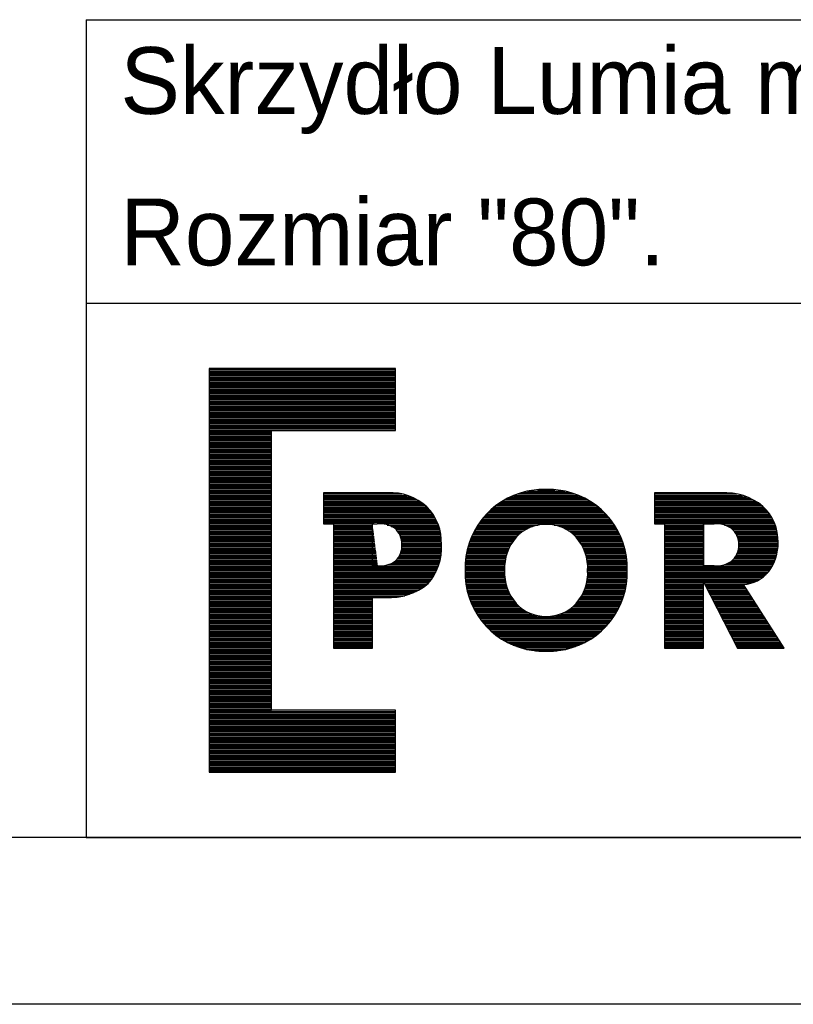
# Model space of a CAD drawing. Header units: millimetres. Extents: x -4900 to 5840, y 5 to 4205.
# Tile 3 of 14: x -33 to -10, y 5 to 34. Entities that reach past the tile are written whole.
import ezdxf

# ---------------------------------------------------------------- set-up
doc = ezdxf.new("R2010")
doc.units = ezdxf.units.MM
doc.layers.add('1', color=250, linetype='Continuous')
doc.layers.add('256', color=250, linetype='Continuous')
doc.styles.add('Montserrat', font='Montserrat')

msp = doc.modelspace()

# ---------------------------------------------------------------- linework, layer by layer
at = {"layer": '1', "linetype": 'Continuous', "lineweight": -3}
for p, q in [((-31, 34.497), (95, 34.497)), ((-31, 34.497), (-31, 30.249)), ((-31, 30.249), (-31, 26)), ((-31, 26), (-31, 10)), ((-31, 26), (5, 26)), ((-31, 26), (95, 26)), ((-27.312, 24.05), (-27.312, 11.95)), ((-21.728, 24.05), (-27.312, 24.05)), ((-27.312, 24.05), (-27.312, 11.95)), ((-21.728, 24.05), (-27.312, 24.05)), ((-27.312, 24.014), (-21.728, 24.014)), ((-27.312, 23.972), (-21.728, 23.972)), ((-27.312, 23.929), (-21.728, 23.929)), ((-21.728, 22.189), (-21.728, 24.05)), ((-21.728, 22.189), (-21.728, 24.05)), ((-27.312, 23.887), (-21.728, 23.887)), ((-27.312, 23.845), (-21.728, 23.845)), ((-27.312, 23.802), (-21.728, 23.802)), ((-27.312, 23.76), (-21.728, 23.76)), ((-27.312, 23.718), (-21.728, 23.718)), ((-27.312, 23.675), (-21.728, 23.675)), ((-27.312, 23.633), (-21.728, 23.633)), ((-27.312, 23.591), (-21.728, 23.591)), ((-27.312, 23.548), (-21.728, 23.548)), ((-27.312, 23.506), (-21.728, 23.506)), ((-27.312, 23.464), (-21.728, 23.464)), ((-27.312, 23.421), (-21.728, 23.421)), ((-27.312, 23.379), (-21.728, 23.379)), ((-27.312, 23.337), (-21.728, 23.337)), ((-27.312, 23.294), (-21.728, 23.294)), ((-27.312, 23.252), (-21.728, 23.252)), ((-27.312, 23.21), (-21.728, 23.21)), ((-27.312, 23.167), (-21.728, 23.167)), ((-27.312, 23.125), (-21.728, 23.125)), ((-27.312, 23.083), (-21.728, 23.083)), ((-27.312, 23.04), (-21.728, 23.04)), ((-27.312, 22.998), (-21.728, 22.998)), ((-27.312, 22.956), (-21.728, 22.956)), ((-27.312, 22.913), (-21.728, 22.913)), ((-27.312, 22.871), (-21.728, 22.871)), ((-27.312, 22.829), (-21.728, 22.829)), ((-27.312, 22.786), (-21.728, 22.786)), ((-27.312, 22.744), (-21.728, 22.744)), ((-27.312, 22.702), (-21.728, 22.702)), ((-27.312, 22.66), (-21.728, 22.66)), ((-27.312, 22.617), (-21.728, 22.617)), ((-27.312, 22.575), (-21.728, 22.575)), ((-27.312, 22.533), (-21.728, 22.533)), ((-27.312, 22.49), (-21.728, 22.49)), ((-27.312, 22.448), (-21.728, 22.448)), ((-27.312, 22.406), (-21.728, 22.406)), ((-27.312, 22.363), (-21.728, 22.363)), ((-27.312, 22.321), (-21.728, 22.321)), ((-27.312, 22.279), (-21.728, 22.279)), ((-27.312, 22.236), (-21.728, 22.236)), ((-27.312, 22.194), (-21.728, 22.194)), ((-27.312, 22.152), (-25.451, 22.152)), ((-25.451, 22.189), (-21.728, 22.189)), ((-25.451, 13.812), (-25.451, 22.189)), ((-25.451, 13.812), (-25.451, 22.189)), ((-25.451, 22.189), (-21.728, 22.189)), ((-27.312, 22.109), (-25.451, 22.109)), ((-27.312, 22.067), (-25.451, 22.067)), ((-27.312, 22.025), (-25.451, 22.025)), ((-27.312, 21.982), (-25.451, 21.982)), ((-27.312, 21.94), (-25.451, 21.94)), ((-27.312, 21.898), (-25.451, 21.898)), ((-27.312, 21.855), (-25.451, 21.855)), ((-27.312, 21.813), (-25.451, 21.813)), ((-27.312, 21.771), (-25.451, 21.771)), ((-27.312, 21.728), (-25.451, 21.728)), ((-27.312, 21.686), (-25.451, 21.686)), ((-27.312, 21.644), (-25.451, 21.644)), ((-27.312, 21.601), (-25.451, 21.601)), ((-27.312, 21.559), (-25.451, 21.559)), ((-27.312, 21.517), (-25.451, 21.517)), ((-27.312, 21.474), (-25.451, 21.474)), ((-27.312, 21.432), (-25.451, 21.432)), ((-27.312, 21.39), (-25.451, 21.39)), ((-27.312, 21.347), (-25.451, 21.347)), ((-27.312, 21.305), (-25.451, 21.305)), ((-27.312, 21.263), (-25.451, 21.263)), ((-27.312, 21.22), (-25.451, 21.22)), ((-27.312, 21.178), (-25.451, 21.178)), ((-27.312, 21.136), (-25.451, 21.136)), ((-27.312, 21.093), (-25.451, 21.093)), ((-27.312, 21.051), (-25.451, 21.051)), ((-27.312, 21.009), (-25.451, 21.009)), ((-27.312, 20.966), (-25.451, 20.966)), ((-27.312, 20.924), (-25.451, 20.924)), ((-27.312, 20.882), (-25.451, 20.882)), ((-27.312, 20.839), (-25.451, 20.839)), ((-27.312, 20.797), (-25.451, 20.797)), ((-27.312, 20.755), (-25.451, 20.755)), ((-27.312, 20.712), (-25.451, 20.712)), ((-27.312, 20.67), (-25.451, 20.67)), ((-27.312, 20.628), (-25.451, 20.628)), ((-27.312, 20.585), (-25.451, 20.585)), ((-27.312, 20.543), (-25.451, 20.543)), ((-27.312, 20.501), (-25.451, 20.501)), ((-27.312, 20.458), (-25.451, 20.458)), ((-27.312, 20.416), (-25.451, 20.416)), ((-27.312, 20.374), (-25.451, 20.374)), ((-17.77, 20.374), (-16.655, 20.374)), ((-17.469, 20.416), (-16.956, 20.416)), ((-27.312, 20.331), (-25.451, 20.331)), ((-27.312, 20.289), (-25.451, 20.289)), ((-27.312, 20.247), (-25.451, 20.247)), ((-27.312, 20.204), (-25.451, 20.204)), ((-27.312, 20.162), (-25.451, 20.162)), ((-27.312, 20.12), (-25.451, 20.12)), ((-27.312, 20.077), (-25.451, 20.077)), ((-21.963, 20.326), (-23.888, 20.326)), ((-23.888, 20.326), (-23.888, 19.396)), ((-21.963, 20.326), (-23.888, 20.326)), ((-23.888, 20.326), (-23.888, 19.396)), ((-23.888, 20.289), (-21.53, 20.289)), ((-23.888, 20.247), (-21.376, 20.247)), ((-23.888, 20.204), (-21.262, 20.204)), ((-23.888, 20.162), (-21.168, 20.162)), ((-23.888, 20.12), (-21.088, 20.12)), ((-23.888, 20.077), (-21.017, 20.077)), ((-18.52, 20.077), (-15.905, 20.077)), ((-18.448, 20.12), (-15.978, 20.12)), ((-18.369, 20.162), (-16.056, 20.162)), ((-18.283, 20.204), (-16.143, 20.204)), ((-18.186, 20.247), (-16.24, 20.247)), ((-18.075, 20.289), (-16.351, 20.289)), ((-17.942, 20.331), (-16.483, 20.331)), ((-13.967, 20.326), (-13.967, 19.396)), ((-11.963, 20.326), (-13.967, 20.326)), ((-11.963, 20.326), (-13.967, 20.326)), ((-13.967, 20.326), (-13.967, 19.396)), ((-13.967, 20.289), (-11.484, 20.289)), ((-13.967, 20.247), (-11.322, 20.247)), ((-13.967, 20.204), (-11.202, 20.204)), ((-13.967, 20.162), (-11.102, 20.162)), ((-13.967, 20.12), (-11.017, 20.12)), ((-13.967, 20.077), (-10.941, 20.077)), ((-27.312, 20.035), (-25.451, 20.035)), ((-27.312, 19.993), (-25.451, 19.993)), ((-27.312, 19.95), (-25.451, 19.95)), ((-27.312, 19.908), (-25.451, 19.908)), ((-27.312, 19.866), (-25.451, 19.866)), ((-27.312, 19.823), (-25.451, 19.823)), ((-27.312, 19.781), (-25.451, 19.781)), ((-23.888, 20.035), (-20.953, 20.035)), ((-23.888, 19.993), (-20.895, 19.993)), ((-23.888, 19.95), (-20.842, 19.95)), ((-23.888, 19.908), (-20.793, 19.908)), ((-23.888, 19.866), (-20.752, 19.866)), ((-23.888, 19.823), (-20.715, 19.823)), ((-23.888, 19.781), (-20.68, 19.781)), ((-18.908, 19.781), (-15.518, 19.781)), ((-18.861, 19.823), (-15.564, 19.823)), ((-18.813, 19.866), (-15.613, 19.866)), ((-18.761, 19.908), (-15.664, 19.908)), ((-18.707, 19.95), (-15.719, 19.95)), ((-18.649, 19.993), (-15.777, 19.993)), ((-18.587, 20.035), (-15.839, 20.035)), ((-13.967, 20.035), (-10.872, 20.035)), ((-13.967, 19.993), (-10.81, 19.993)), ((-13.967, 19.95), (-10.753, 19.95)), ((-13.967, 19.908), (-10.702, 19.908)), ((-13.967, 19.866), (-10.659, 19.866)), ((-13.967, 19.823), (-10.619, 19.823)), ((-13.967, 19.781), (-10.582, 19.781)), ((-27.312, 19.739), (-25.451, 19.739)), ((-27.312, 19.696), (-25.451, 19.696)), ((-27.312, 19.654), (-25.451, 19.654)), ((-27.312, 19.612), (-25.451, 19.612)), ((-27.312, 19.569), (-25.451, 19.569)), ((-27.312, 19.527), (-25.451, 19.527)), ((-27.312, 19.485), (-25.451, 19.485)), ((-23.888, 19.739), (-20.647, 19.739)), ((-23.888, 19.696), (-20.617, 19.696)), ((-23.888, 19.654), (-20.589, 19.654)), ((-23.888, 19.612), (-20.563, 19.612)), ((-23.888, 19.569), (-20.539, 19.569)), ((-23.888, 19.527), (-20.516, 19.527)), ((-23.888, 19.485), (-20.496, 19.485)), ((-19.172, 19.485), (-15.253, 19.485)), ((-19.14, 19.527), (-15.286, 19.527)), ((-19.106, 19.569), (-15.32, 19.569)), ((-19.07, 19.612), (-15.356, 19.612)), ((-19.032, 19.654), (-15.393, 19.654)), ((-18.993, 19.696), (-15.433, 19.696)), ((-18.951, 19.739), (-15.474, 19.739)), ((-13.967, 19.739), (-10.548, 19.739)), ((-13.967, 19.696), (-10.517, 19.696)), ((-13.967, 19.654), (-10.488, 19.654)), ((-13.967, 19.612), (-10.462, 19.612)), ((-13.967, 19.569), (-10.437, 19.569)), ((-13.967, 19.527), (-10.415, 19.527)), ((-13.967, 19.485), (-10.394, 19.485)), ((-27.312, 19.442), (-25.451, 19.442)), ((-27.312, 19.4), (-25.451, 19.4)), ((-27.312, 19.358), (-25.451, 19.358)), ((-27.312, 19.315), (-25.451, 19.315)), ((-27.312, 19.273), (-25.451, 19.273)), ((-27.312, 19.231), (-25.451, 19.231)), ((-27.312, 19.188), (-25.451, 19.188)), ((-23.888, 19.442), (-20.476, 19.442)), ((-23.888, 19.4), (-22.369, 19.4)), ((-23.888, 19.396), (-23.589, 19.396)), ((-23.888, 19.396), (-23.589, 19.396)), ((-23.589, 19.396), (-23.589, 15.672)), ((-23.589, 19.396), (-23.589, 15.672)), ((-23.589, 19.358), (-22.415, 19.358)), ((-23.589, 19.315), (-22.409, 19.315)), ((-23.589, 19.273), (-22.404, 19.273)), ((-23.589, 19.231), (-22.399, 19.231)), ((-23.589, 19.188), (-22.393, 19.188)), ((-22.419, 18.133), (-22.419, 19.395)), ((-22.419, 18.133), (-22.419, 19.395)), ((-22.419, 19.395), (-22.274, 19.395)), ((-22.419, 19.395), (-22.274, 19.395)), ((-22.216, 19.4), (-20.459, 19.4)), ((-21.978, 19.358), (-20.443, 19.358)), ((-21.859, 19.315), (-20.428, 19.315)), ((-21.769, 19.273), (-20.415, 19.273)), ((-21.715, 19.231), (-20.403, 19.231)), ((-21.677, 19.188), (-20.392, 19.188)), ((-19.362, 19.188), (-17.882, 19.188)), ((-19.339, 19.231), (-17.811, 19.231)), ((-19.314, 19.273), (-17.727, 19.273)), ((-19.288, 19.315), (-17.62, 19.315)), ((-19.261, 19.358), (-17.457, 19.358)), ((-19.233, 19.4), (-15.192, 19.4)), ((-19.203, 19.442), (-15.222, 19.442)), ((-16.968, 19.358), (-15.164, 19.358)), ((-16.804, 19.315), (-15.137, 19.315)), ((-16.697, 19.273), (-15.111, 19.273)), ((-16.613, 19.231), (-15.087, 19.231)), ((-16.543, 19.188), (-15.063, 19.188)), ((-13.967, 19.442), (-10.375, 19.442)), ((-13.967, 19.4), (-10.357, 19.4)), ((-13.967, 19.396), (-13.668, 19.396)), ((-13.967, 19.396), (-13.668, 19.396)), ((-13.668, 19.396), (-13.668, 15.672)), ((-13.668, 19.396), (-13.668, 15.672)), ((-13.668, 19.358), (-12.499, 19.358)), ((-13.668, 19.315), (-12.499, 19.315)), ((-13.668, 19.273), (-12.499, 19.273)), ((-13.668, 19.231), (-12.499, 19.231)), ((-13.668, 19.188), (-12.499, 19.188)), ((-12.499, 19.396), (-12.181, 19.396)), ((-12.181, 19.396), (-12.499, 19.396)), ((-12.499, 18.133), (-12.499, 19.396)), ((-12.499, 19.396), (-12.499, 18.133)), ((-11.871, 19.358), (-10.341, 19.358)), ((-11.76, 19.315), (-10.327, 19.315)), ((-11.679, 19.273), (-10.314, 19.273)), ((-11.628, 19.231), (-10.303, 19.231)), ((-11.589, 19.188), (-10.293, 19.188)), ((-27.312, 19.146), (-25.451, 19.146)), ((-27.312, 19.104), (-25.451, 19.104)), ((-27.312, 19.061), (-25.451, 19.061)), ((-27.312, 19.019), (-25.451, 19.019)), ((-27.312, 18.977), (-25.451, 18.977)), ((-27.312, 18.934), (-25.451, 18.934)), ((-27.312, 18.892), (-25.451, 18.892)), ((-23.589, 19.146), (-22.388, 19.146)), ((-23.589, 19.104), (-22.383, 19.104)), ((-23.589, 19.061), (-22.377, 19.061)), ((-23.589, 19.019), (-22.372, 19.019)), ((-23.589, 18.977), (-22.367, 18.977)), ((-23.589, 18.934), (-22.361, 18.934)), ((-23.589, 18.892), (-22.356, 18.892)), ((-21.646, 19.146), (-20.383, 19.146)), ((-21.619, 19.104), (-20.375, 19.104)), ((-21.597, 19.061), (-20.368, 19.061)), ((-21.579, 19.019), (-20.363, 19.019)), ((-21.565, 18.977), (-20.359, 18.977)), ((-21.554, 18.934), (-20.355, 18.934)), ((-21.546, 18.892), (-20.353, 18.892)), ((-19.497, 18.892), (-18.191, 18.892)), ((-19.48, 18.934), (-18.159, 18.934)), ((-19.463, 18.977), (-18.124, 18.977)), ((-19.445, 19.019), (-18.086, 19.019)), ((-19.426, 19.061), (-18.043, 19.061)), ((-19.406, 19.104), (-17.996, 19.104)), ((-19.384, 19.146), (-17.942, 19.146)), ((-16.482, 19.146), (-15.041, 19.146)), ((-16.429, 19.104), (-15.02, 19.104)), ((-16.381, 19.061), (-15, 19.061)), ((-16.338, 19.019), (-14.98, 19.019)), ((-16.3, 18.977), (-14.962, 18.977)), ((-16.265, 18.934), (-14.945, 18.934)), ((-16.233, 18.892), (-14.929, 18.892)), ((-13.668, 19.146), (-12.499, 19.146)), ((-13.668, 19.104), (-12.499, 19.104)), ((-13.668, 19.061), (-12.499, 19.061)), ((-13.668, 19.019), (-12.499, 19.019)), ((-13.668, 18.977), (-12.499, 18.977)), ((-13.668, 18.934), (-12.499, 18.934)), ((-13.668, 18.892), (-12.499, 18.892)), ((-11.556, 19.146), (-10.284, 19.146)), ((-11.528, 19.104), (-10.277, 19.104)), ((-11.504, 19.061), (-10.271, 19.061)), ((-11.484, 19.019), (-10.267, 19.019)), ((-11.468, 18.977), (-10.263, 18.977)), ((-11.455, 18.934), (-10.261, 18.934)), ((-11.445, 18.892), (-10.261, 18.892)), ((-27.312, 18.85), (-25.451, 18.85)), ((-27.312, 18.807), (-25.451, 18.807)), ((-27.312, 18.765), (-25.451, 18.765)), ((-27.312, 18.723), (-25.451, 18.723)), ((-27.312, 18.68), (-25.451, 18.68)), ((-27.312, 18.638), (-25.451, 18.638)), ((-27.312, 18.596), (-25.451, 18.596)), ((-23.589, 18.85), (-22.35, 18.85)), ((-23.589, 18.807), (-22.345, 18.807)), ((-23.589, 18.765), (-22.34, 18.765)), ((-23.589, 18.723), (-22.334, 18.723)), ((-23.589, 18.68), (-22.329, 18.68)), ((-23.589, 18.638), (-22.324, 18.638)), ((-23.589, 18.596), (-22.318, 18.596)), ((-21.552, 18.596), (-20.352, 18.596)), ((-21.544, 18.638), (-20.351, 18.638)), ((-21.541, 18.85), (-20.353, 18.85)), ((-21.539, 18.807), (-20.353, 18.807)), ((-21.539, 18.68), (-20.351, 18.68)), ((-21.538, 18.765), (-20.354, 18.765)), ((-21.537, 18.723), (-20.352, 18.723)), ((-19.585, 18.596), (-18.356, 18.596)), ((-19.575, 18.638), (-18.338, 18.638)), ((-19.564, 18.68), (-18.318, 18.68)), ((-19.552, 18.723), (-18.297, 18.723)), ((-19.54, 18.765), (-18.273, 18.765)), ((-19.526, 18.807), (-18.248, 18.807)), ((-19.512, 18.85), (-18.221, 18.85)), ((-16.203, 18.85), (-14.914, 18.85)), ((-16.176, 18.807), (-14.899, 18.807)), ((-16.15, 18.765), (-14.886, 18.765)), ((-16.127, 18.723), (-14.873, 18.723)), ((-16.106, 18.68), (-14.861, 18.68)), ((-16.086, 18.638), (-14.85, 18.638)), ((-16.068, 18.596), (-14.84, 18.596)), ((-13.668, 18.85), (-12.499, 18.85)), ((-13.668, 18.807), (-12.499, 18.807)), ((-13.668, 18.765), (-12.499, 18.765)), ((-13.668, 18.723), (-12.499, 18.723)), ((-13.668, 18.68), (-12.499, 18.68)), ((-13.668, 18.638), (-12.499, 18.638)), ((-13.668, 18.596), (-12.499, 18.596)), ((-11.455, 18.596), (-10.273, 18.596)), ((-11.445, 18.638), (-10.268, 18.638)), ((-11.438, 18.85), (-10.261, 18.85)), ((-11.438, 18.68), (-10.264, 18.68)), ((-11.434, 18.807), (-10.261, 18.807)), ((-11.434, 18.723), (-10.262, 18.723)), ((-11.433, 18.765), (-10.261, 18.765)), ((-27.312, 18.553), (-25.451, 18.553)), ((-27.312, 18.511), (-25.451, 18.511)), ((-27.312, 18.469), (-25.451, 18.469)), ((-27.312, 18.427), (-25.451, 18.427)), ((-27.312, 18.384), (-25.451, 18.384)), ((-27.312, 18.342), (-25.451, 18.342)), ((-27.312, 18.3), (-25.451, 18.3)), ((-23.589, 18.553), (-22.313, 18.553)), ((-23.589, 18.511), (-22.308, 18.511)), ((-23.589, 18.469), (-22.302, 18.469)), ((-23.589, 18.427), (-22.297, 18.427)), ((-23.589, 18.384), (-22.292, 18.384)), ((-23.589, 18.342), (-22.286, 18.342)), ((-23.589, 18.3), (-22.281, 18.3)), ((-21.71, 18.3), (-20.393, 18.3)), ((-21.673, 18.342), (-20.383, 18.342)), ((-21.642, 18.384), (-20.375, 18.384)), ((-21.616, 18.427), (-20.368, 18.427)), ((-21.594, 18.469), (-20.363, 18.469)), ((-21.577, 18.511), (-20.358, 18.511)), ((-21.562, 18.553), (-20.355, 18.553)), ((-19.633, 18.3), (-18.441, 18.3)), ((-19.629, 18.342), (-18.433, 18.342)), ((-19.623, 18.384), (-18.424, 18.384)), ((-19.617, 18.427), (-18.413, 18.427)), ((-19.61, 18.469), (-18.401, 18.469)), ((-19.603, 18.511), (-18.388, 18.511)), ((-19.594, 18.553), (-18.373, 18.553)), ((-16.052, 18.553), (-14.831, 18.553)), ((-16.037, 18.511), (-14.823, 18.511)), ((-16.024, 18.469), (-14.815, 18.469)), ((-16.012, 18.427), (-14.808, 18.427)), ((-16.002, 18.384), (-14.802, 18.384)), ((-15.993, 18.342), (-14.797, 18.342)), ((-15.985, 18.3), (-14.792, 18.3)), ((-13.668, 18.553), (-12.499, 18.553)), ((-13.668, 18.511), (-12.499, 18.511)), ((-13.668, 18.469), (-12.499, 18.469)), ((-13.668, 18.427), (-12.499, 18.427)), ((-13.668, 18.384), (-12.499, 18.384)), ((-13.668, 18.342), (-12.499, 18.342)), ((-13.668, 18.3), (-12.499, 18.3)), ((-11.627, 18.3), (-10.35, 18.3)), ((-11.587, 18.342), (-10.334, 18.342)), ((-11.555, 18.384), (-10.32, 18.384)), ((-11.527, 18.427), (-10.308, 18.427)), ((-11.503, 18.469), (-10.297, 18.469)), ((-11.484, 18.511), (-10.288, 18.511)), ((-11.468, 18.553), (-10.28, 18.553)), ((-27.312, 18.257), (-25.451, 18.257)), ((-27.312, 18.215), (-25.451, 18.215)), ((-27.312, 18.173), (-25.451, 18.173)), ((-27.312, 18.13), (-25.451, 18.13)), ((-27.312, 18.088), (-25.451, 18.088)), ((-27.312, 18.046), (-25.451, 18.046)), ((-27.312, 18.003), (-25.451, 18.003)), ((-23.589, 18.257), (-22.276, 18.257)), ((-23.589, 18.215), (-22.27, 18.215)), ((-23.589, 18.173), (-22.265, 18.173)), ((-23.589, 18.13), (-20.442, 18.13)), ((-23.589, 18.088), (-20.458, 18.088)), ((-23.589, 18.046), (-20.475, 18.046)), ((-23.589, 18.003), (-20.493, 18.003)), ((-22.26, 18.133), (-22.419, 18.133)), ((-22.26, 18.133), (-22.419, 18.133)), ((-21.944, 18.173), (-20.428, 18.173)), ((-21.84, 18.215), (-20.415, 18.215)), ((-21.764, 18.257), (-20.403, 18.257)), ((-19.644, 18.088), (-18.462, 18.088)), ((-19.644, 18.046), (-18.462, 18.046)), ((-19.643, 18.13), (-18.46, 18.13)), ((-19.643, 18.003), (-18.461, 18.003)), ((-19.642, 18.173), (-18.458, 18.173)), ((-19.64, 18.215), (-18.454, 18.215)), ((-19.637, 18.257), (-18.448, 18.257)), ((-15.979, 18.257), (-14.789, 18.257)), ((-15.974, 18.215), (-14.786, 18.215)), ((-15.971, 18.173), (-14.783, 18.173)), ((-15.969, 18.003), (-14.782, 18.003)), ((-15.968, 18.13), (-14.782, 18.13)), ((-15.968, 18.046), (-14.781, 18.046)), ((-15.967, 18.088), (-14.781, 18.088)), ((-13.668, 18.257), (-12.499, 18.257)), ((-13.668, 18.215), (-12.499, 18.215)), ((-13.668, 18.173), (-12.499, 18.173)), ((-13.668, 18.13), (-10.43, 18.13)), ((-13.668, 18.088), (-10.454, 18.088)), ((-13.668, 18.046), (-10.481, 18.046)), ((-13.668, 18.003), (-10.511, 18.003)), ((-12.181, 18.133), (-12.499, 18.133)), ((-12.499, 18.133), (-12.181, 18.133)), ((-11.867, 18.173), (-10.407, 18.173)), ((-11.757, 18.215), (-10.386, 18.215)), ((-11.677, 18.257), (-10.367, 18.257)), ((-27.312, 17.961), (-25.451, 17.961)), ((-27.312, 17.919), (-25.451, 17.919)), ((-27.312, 17.876), (-25.451, 17.876)), ((-27.312, 17.834), (-25.451, 17.834)), ((-27.312, 17.792), (-25.451, 17.792)), ((-27.312, 17.749), (-25.451, 17.749)), ((-27.312, 17.707), (-25.451, 17.707)), ((-23.589, 17.961), (-20.513, 17.961)), ((-23.589, 17.919), (-20.535, 17.919)), ((-23.589, 17.876), (-20.558, 17.876)), ((-23.589, 17.834), (-20.583, 17.834)), ((-23.589, 17.792), (-20.609, 17.792)), ((-23.589, 17.749), (-20.638, 17.749)), ((-23.589, 17.707), (-20.668, 17.707)), ((-19.644, 17.961), (-18.462, 17.961)), ((-19.644, 17.919), (-18.462, 17.919)), ((-19.644, 17.876), (-18.461, 17.876)), ((-19.642, 17.834), (-18.458, 17.834)), ((-19.64, 17.792), (-18.454, 17.792)), ((-19.637, 17.749), (-18.449, 17.749)), ((-19.634, 17.707), (-18.443, 17.707)), ((-15.984, 17.707), (-14.792, 17.707)), ((-15.978, 17.749), (-14.788, 17.749)), ((-15.974, 17.792), (-14.785, 17.792)), ((-15.97, 17.834), (-14.783, 17.834)), ((-15.968, 17.961), (-14.782, 17.961)), ((-15.968, 17.876), (-14.782, 17.876)), ((-15.967, 17.919), (-14.781, 17.919)), ((-13.668, 17.961), (-10.543, 17.961)), ((-13.668, 17.919), (-10.579, 17.919)), ((-13.668, 17.876), (-10.62, 17.876)), ((-13.668, 17.834), (-10.666, 17.834)), ((-13.668, 17.792), (-10.717, 17.792)), ((-13.668, 17.749), (-10.777, 17.749)), ((-13.668, 17.707), (-10.847, 17.707)), ((-27.312, 17.665), (-25.451, 17.665)), ((-27.312, 17.622), (-25.451, 17.622)), ((-27.312, 17.58), (-25.451, 17.58)), ((-27.312, 17.538), (-25.451, 17.538)), ((-27.312, 17.495), (-25.451, 17.495)), ((-27.312, 17.453), (-25.451, 17.453)), ((-27.312, 17.411), (-25.451, 17.411)), ((-23.589, 17.665), (-20.701, 17.665)), ((-23.589, 17.622), (-20.736, 17.622)), ((-23.589, 17.58), (-20.78, 17.58)), ((-23.589, 17.538), (-20.835, 17.538)), ((-23.589, 17.495), (-20.894, 17.495)), ((-23.589, 17.453), (-20.959, 17.453)), ((-23.589, 17.411), (-21.03, 17.411)), ((-19.629, 17.665), (-18.435, 17.665)), ((-19.624, 17.622), (-18.426, 17.622)), ((-19.618, 17.58), (-18.415, 17.58)), ((-19.611, 17.538), (-18.403, 17.538)), ((-19.604, 17.495), (-18.39, 17.495)), ((-19.596, 17.453), (-18.375, 17.453)), ((-19.586, 17.411), (-18.359, 17.411)), ((-16.066, 17.411), (-14.839, 17.411)), ((-16.05, 17.453), (-14.83, 17.453)), ((-16.035, 17.495), (-14.821, 17.495)), ((-16.022, 17.538), (-14.814, 17.538)), ((-16.01, 17.58), (-14.807, 17.58)), ((-16, 17.622), (-14.801, 17.622)), ((-15.992, 17.665), (-14.796, 17.665)), ((-13.668, 17.665), (-10.933, 17.665)), ((-13.668, 17.622), (-12.499, 17.622)), ((-13.668, 17.58), (-12.499, 17.58)), ((-13.668, 17.538), (-12.499, 17.538)), ((-13.668, 17.495), (-12.499, 17.495)), ((-13.668, 17.453), (-12.499, 17.453)), ((-13.668, 17.411), (-12.499, 17.411)), ((-12.499, 17.653), (-11.48, 15.672)), ((-12.499, 15.672), (-12.499, 17.653)), ((-12.499, 15.672), (-12.499, 17.653)), ((-12.499, 17.653), (-11.48, 15.672)), ((-12.483, 17.622), (-11.049, 17.622)), ((-12.461, 17.58), (-11.291, 17.58)), ((-12.439, 17.538), (-11.265, 17.538)), ((-12.418, 17.495), (-11.238, 17.495)), ((-12.396, 17.453), (-11.211, 17.453)), ((-12.374, 17.411), (-11.184, 17.411)), ((-10.074, 15.672), (-11.292, 17.58)), ((-10.074, 15.672), (-11.292, 17.58)), ((-27.312, 17.368), (-25.451, 17.368)), ((-27.312, 17.326), (-25.451, 17.326)), ((-27.312, 17.284), (-25.451, 17.284)), ((-27.312, 17.241), (-25.451, 17.241)), ((-27.312, 17.199), (-25.451, 17.199)), ((-27.312, 17.157), (-25.451, 17.157)), ((-27.312, 17.114), (-25.451, 17.114)), ((-23.589, 17.368), (-21.111, 17.368)), ((-23.589, 17.326), (-21.203, 17.326)), ((-23.589, 17.284), (-21.313, 17.284)), ((-23.589, 17.241), (-21.453, 17.241)), ((-23.589, 17.199), (-21.676, 17.199)), ((-23.589, 17.157), (-22.419, 17.157)), ((-23.589, 17.114), (-22.419, 17.114)), ((-22.419, 15.672), (-22.419, 17.19)), ((-22.419, 17.19), (-22.018, 17.19)), ((-22.419, 17.19), (-22.018, 17.19)), ((-22.419, 15.672), (-22.419, 17.19)), ((-19.576, 17.368), (-18.341, 17.368)), ((-19.566, 17.326), (-18.321, 17.326)), ((-19.554, 17.284), (-18.3, 17.284)), ((-19.542, 17.241), (-18.277, 17.241)), ((-19.528, 17.199), (-18.252, 17.199)), ((-19.514, 17.157), (-18.225, 17.157)), ((-19.499, 17.114), (-18.196, 17.114)), ((-16.228, 17.114), (-14.927, 17.114)), ((-16.199, 17.157), (-14.911, 17.157)), ((-16.172, 17.199), (-14.897, 17.199)), ((-16.147, 17.241), (-14.884, 17.241)), ((-16.124, 17.284), (-14.871, 17.284)), ((-16.103, 17.326), (-14.86, 17.326)), ((-16.083, 17.368), (-14.849, 17.368)), ((-13.668, 17.368), (-12.499, 17.368)), ((-13.668, 17.326), (-12.499, 17.326)), ((-13.668, 17.284), (-12.499, 17.284)), ((-13.668, 17.241), (-12.499, 17.241)), ((-13.668, 17.199), (-12.499, 17.199)), ((-13.668, 17.157), (-12.499, 17.157)), ((-13.668, 17.114), (-12.499, 17.114)), ((-12.352, 17.368), (-11.157, 17.368)), ((-12.33, 17.326), (-11.13, 17.326)), ((-12.309, 17.284), (-11.103, 17.284)), ((-12.287, 17.241), (-11.076, 17.241)), ((-12.265, 17.199), (-11.049, 17.199)), ((-12.243, 17.157), (-11.022, 17.157)), ((-12.222, 17.114), (-10.995, 17.114)), ((-27.312, 17.072), (-25.451, 17.072)), ((-27.312, 17.03), (-25.451, 17.03)), ((-27.312, 16.987), (-25.451, 16.987)), ((-27.312, 16.945), (-25.451, 16.945)), ((-27.312, 16.903), (-25.451, 16.903)), ((-27.312, 16.86), (-25.451, 16.86)), ((-27.312, 16.818), (-25.451, 16.818)), ((-23.589, 17.072), (-22.419, 17.072)), ((-23.589, 17.03), (-22.419, 17.03)), ((-23.589, 16.987), (-22.419, 16.987)), ((-23.589, 16.945), (-22.419, 16.945)), ((-23.589, 16.903), (-22.419, 16.903)), ((-23.589, 16.86), (-22.419, 16.86)), ((-23.589, 16.818), (-22.419, 16.818)), ((-19.483, 17.072), (-18.164, 17.072)), ((-19.466, 17.03), (-18.13, 17.03)), ((-19.448, 16.987), (-18.092, 16.987)), ((-19.429, 16.945), (-18.05, 16.945)), ((-19.409, 16.903), (-18.003, 16.903)), ((-19.388, 16.86), (-17.951, 16.86)), ((-19.365, 16.818), (-17.891, 16.818)), ((-16.534, 16.818), (-15.06, 16.818)), ((-16.474, 16.86), (-15.038, 16.86)), ((-16.422, 16.903), (-15.017, 16.903)), ((-16.375, 16.945), (-14.997, 16.945)), ((-16.333, 16.987), (-14.978, 16.987)), ((-16.295, 17.03), (-14.96, 17.03)), ((-16.26, 17.072), (-14.943, 17.072)), ((-13.668, 17.072), (-12.499, 17.072)), ((-13.668, 17.03), (-12.499, 17.03)), ((-13.668, 16.987), (-12.499, 16.987)), ((-13.668, 16.945), (-12.499, 16.945)), ((-13.668, 16.903), (-12.499, 16.903)), ((-13.668, 16.86), (-12.499, 16.86)), ((-13.668, 16.818), (-12.499, 16.818)), ((-12.2, 17.072), (-10.968, 17.072)), ((-12.178, 17.03), (-10.941, 17.03)), ((-12.156, 16.987), (-10.914, 16.987)), ((-12.135, 16.945), (-10.887, 16.945)), ((-12.113, 16.903), (-10.86, 16.903)), ((-12.091, 16.86), (-10.833, 16.86)), ((-12.069, 16.818), (-10.806, 16.818)), ((-27.312, 16.776), (-25.451, 16.776)), ((-27.312, 16.733), (-25.451, 16.733)), ((-27.312, 16.691), (-25.451, 16.691)), ((-27.312, 16.649), (-25.451, 16.649)), ((-27.312, 16.606), (-25.451, 16.606)), ((-27.312, 16.564), (-25.451, 16.564)), ((-27.312, 16.522), (-25.451, 16.522)), ((-23.589, 16.776), (-22.419, 16.776)), ((-23.589, 16.733), (-22.419, 16.733)), ((-23.589, 16.691), (-22.419, 16.691)), ((-23.589, 16.649), (-22.419, 16.649)), ((-23.589, 16.606), (-22.419, 16.606)), ((-23.589, 16.564), (-22.419, 16.564)), ((-23.589, 16.522), (-22.419, 16.522)), ((-19.342, 16.776), (-17.822, 16.776)), ((-19.318, 16.733), (-17.741, 16.733)), ((-19.292, 16.691), (-17.639, 16.691)), ((-19.265, 16.649), (-17.492, 16.649)), ((-19.237, 16.606), (-15.188, 16.606)), ((-19.208, 16.564), (-15.218, 16.564)), ((-19.177, 16.522), (-15.249, 16.522)), ((-16.933, 16.649), (-15.16, 16.649)), ((-16.786, 16.691), (-15.133, 16.691)), ((-16.684, 16.733), (-15.108, 16.733)), ((-16.603, 16.776), (-15.083, 16.776)), ((-13.668, 16.776), (-12.499, 16.776)), ((-13.668, 16.733), (-12.499, 16.733)), ((-13.668, 16.691), (-12.499, 16.691)), ((-13.668, 16.649), (-12.499, 16.649)), ((-13.668, 16.606), (-12.499, 16.606)), ((-13.668, 16.564), (-12.499, 16.564)), ((-13.668, 16.522), (-12.499, 16.522)), ((-12.047, 16.776), (-10.779, 16.776)), ((-12.026, 16.733), (-10.752, 16.733)), ((-12.004, 16.691), (-10.725, 16.691)), ((-11.982, 16.649), (-10.698, 16.649)), ((-11.96, 16.606), (-10.671, 16.606)), ((-11.939, 16.564), (-10.644, 16.564)), ((-11.917, 16.522), (-10.616, 16.522)), ((-27.312, 16.479), (-25.451, 16.479)), ((-27.312, 16.437), (-25.451, 16.437)), ((-27.312, 16.395), (-25.451, 16.395)), ((-27.312, 16.352), (-25.451, 16.352)), ((-27.312, 16.31), (-25.451, 16.31)), ((-27.312, 16.268), (-25.451, 16.268)), ((-27.312, 16.225), (-25.451, 16.225)), ((-23.589, 16.479), (-22.419, 16.479)), ((-23.589, 16.437), (-22.419, 16.437)), ((-23.589, 16.395), (-22.419, 16.395)), ((-23.589, 16.352), (-22.419, 16.352)), ((-23.589, 16.31), (-22.419, 16.31)), ((-23.589, 16.268), (-22.419, 16.268)), ((-23.589, 16.225), (-22.419, 16.225)), ((-19.145, 16.479), (-15.281, 16.479)), ((-19.111, 16.437), (-15.315, 16.437)), ((-19.075, 16.395), (-15.35, 16.395)), ((-19.038, 16.352), (-15.388, 16.352)), ((-18.998, 16.31), (-15.427, 16.31)), ((-18.957, 16.268), (-15.468, 16.268)), ((-18.914, 16.225), (-15.512, 16.225)), ((-13.668, 16.479), (-12.499, 16.479)), ((-13.668, 16.437), (-12.499, 16.437)), ((-13.668, 16.395), (-12.499, 16.395)), ((-13.668, 16.352), (-12.499, 16.352)), ((-13.668, 16.31), (-12.499, 16.31)), ((-13.668, 16.268), (-12.499, 16.268)), ((-13.668, 16.225), (-12.499, 16.225)), ((-11.895, 16.479), (-10.589, 16.479)), ((-11.873, 16.437), (-10.562, 16.437)), ((-11.852, 16.395), (-10.535, 16.395)), ((-11.83, 16.352), (-10.508, 16.352)), ((-11.808, 16.31), (-10.481, 16.31)), ((-11.786, 16.268), (-10.454, 16.268)), ((-11.764, 16.225), (-10.427, 16.225)), ((-27.312, 16.183), (-25.451, 16.183)), ((-27.312, 16.141), (-25.451, 16.141)), ((-27.312, 16.098), (-25.451, 16.098)), ((-27.312, 16.056), (-25.451, 16.056)), ((-27.312, 16.014), (-25.451, 16.014)), ((-27.312, 15.971), (-25.451, 15.971)), ((-27.312, 15.929), (-25.451, 15.929)), ((-23.589, 16.183), (-22.419, 16.183)), ((-23.589, 16.141), (-22.419, 16.141)), ((-23.589, 16.098), (-22.419, 16.098)), ((-23.589, 16.056), (-22.419, 16.056)), ((-23.589, 16.014), (-22.419, 16.014)), ((-23.589, 15.971), (-22.419, 15.971)), ((-23.589, 15.929), (-22.419, 15.929)), ((-18.868, 16.183), (-15.557, 16.183)), ((-18.82, 16.141), (-15.605, 16.141)), ((-18.769, 16.098), (-15.656, 16.098)), ((-18.715, 16.056), (-15.711, 16.056)), ((-18.657, 16.014), (-15.768, 16.014)), ((-18.596, 15.971), (-15.83, 15.971)), ((-18.53, 15.929), (-15.896, 15.929)), ((-13.668, 16.183), (-12.499, 16.183)), ((-13.668, 16.141), (-12.499, 16.141)), ((-13.668, 16.098), (-12.499, 16.098)), ((-13.668, 16.056), (-12.499, 16.056)), ((-13.668, 16.014), (-12.499, 16.014)), ((-13.668, 15.971), (-12.499, 15.971)), ((-13.668, 15.929), (-12.499, 15.929)), ((-11.743, 16.183), (-10.4, 16.183)), ((-11.721, 16.141), (-10.373, 16.141)), ((-11.699, 16.098), (-10.346, 16.098)), ((-11.677, 16.056), (-10.319, 16.056)), ((-11.656, 16.014), (-10.292, 16.014)), ((-11.634, 15.971), (-10.265, 15.971)), ((-11.612, 15.929), (-10.238, 15.929)), ((-27.312, 15.887), (-25.451, 15.887)), ((-27.312, 15.844), (-25.451, 15.844)), ((-27.312, 15.802), (-25.451, 15.802)), ((-27.312, 15.76), (-25.451, 15.76)), ((-27.312, 15.717), (-25.451, 15.717)), ((-27.312, 15.675), (-25.451, 15.675)), ((-23.589, 15.887), (-22.419, 15.887)), ((-23.589, 15.844), (-22.419, 15.844)), ((-23.589, 15.802), (-22.419, 15.802)), ((-23.589, 15.76), (-22.419, 15.76)), ((-23.589, 15.717), (-22.419, 15.717)), ((-23.589, 15.675), (-22.419, 15.675)), ((-23.589, 15.672), (-22.419, 15.672)), ((-23.589, 15.672), (-22.419, 15.672)), ((-18.459, 15.887), (-15.967, 15.887)), ((-18.381, 15.844), (-16.044, 15.844)), ((-18.296, 15.802), (-16.13, 15.802)), ((-18.2, 15.76), (-16.225, 15.76)), ((-18.092, 15.717), (-16.334, 15.717)), ((-17.963, 15.675), (-16.463, 15.675)), ((-13.668, 15.887), (-12.499, 15.887)), ((-13.668, 15.844), (-12.499, 15.844)), ((-13.668, 15.802), (-12.499, 15.802)), ((-13.668, 15.76), (-12.499, 15.76)), ((-13.668, 15.717), (-12.499, 15.717)), ((-13.668, 15.675), (-12.499, 15.675)), ((-13.668, 15.672), (-12.499, 15.672)), ((-13.668, 15.672), (-12.499, 15.672)), ((-11.59, 15.887), (-10.211, 15.887)), ((-11.569, 15.844), (-10.184, 15.844)), ((-11.547, 15.802), (-10.157, 15.802)), ((-11.525, 15.76), (-10.13, 15.76)), ((-11.503, 15.717), (-10.103, 15.717)), ((-11.481, 15.675), (-10.076, 15.675)), ((-11.48, 15.672), (-10.074, 15.672)), ((-11.48, 15.672), (-10.074, 15.672)), ((-27.312, 15.633), (-25.451, 15.633)), ((-27.312, 15.59), (-25.451, 15.59)), ((-27.312, 15.548), (-25.451, 15.548)), ((-27.312, 15.506), (-25.451, 15.506)), ((-27.312, 15.463), (-25.451, 15.463)), ((-27.312, 15.421), (-25.451, 15.421)), ((-27.312, 15.379), (-25.451, 15.379)), ((-17.799, 15.633), (-16.627, 15.633)), ((-17.537, 15.59), (-16.889, 15.59)), ((-27.312, 15.336), (-25.451, 15.336)), ((-27.312, 15.294), (-25.451, 15.294)), ((-27.312, 15.252), (-25.451, 15.252)), ((-27.312, 15.209), (-25.451, 15.209)), ((-27.312, 15.167), (-25.451, 15.167)), ((-27.312, 15.125), (-25.451, 15.125)), ((-27.312, 15.082), (-25.451, 15.082)), ((-27.312, 15.04), (-25.451, 15.04)), ((-27.312, 14.998), (-25.451, 14.998)), ((-27.312, 14.955), (-25.451, 14.955)), ((-27.312, 14.913), (-25.451, 14.913)), ((-27.312, 14.871), (-25.451, 14.871)), ((-27.312, 14.828), (-25.451, 14.828)), ((-27.312, 14.786), (-25.451, 14.786)), ((-27.312, 14.744), (-25.451, 14.744)), ((-27.312, 14.701), (-25.451, 14.701)), ((-27.312, 14.659), (-25.451, 14.659)), ((-27.312, 14.617), (-25.451, 14.617)), ((-27.312, 14.574), (-25.451, 14.574)), ((-27.312, 14.532), (-25.451, 14.532)), ((-27.312, 14.49), (-25.451, 14.49)), ((-27.312, 14.447), (-25.451, 14.447)), ((-27.312, 14.405), (-25.451, 14.405)), ((-27.312, 14.363), (-25.451, 14.363)), ((-27.312, 14.32), (-25.451, 14.32)), ((-27.312, 14.278), (-25.451, 14.278)), ((-27.312, 14.236), (-25.451, 14.236)), ((-27.312, 14.194), (-25.451, 14.194)), ((-27.312, 14.151), (-25.451, 14.151)), ((-27.312, 14.109), (-25.451, 14.109)), ((-27.312, 14.067), (-25.451, 14.067)), ((-27.312, 14.024), (-25.451, 14.024)), ((-27.312, 13.982), (-25.451, 13.982)), ((-27.312, 13.94), (-25.451, 13.94)), ((-27.312, 13.897), (-25.451, 13.897)), ((-27.312, 13.855), (-25.451, 13.855)), ((-27.312, 13.813), (-25.451, 13.813)), ((-27.312, 13.77), (-21.728, 13.77)), ((-27.312, 13.728), (-21.728, 13.728)), ((-27.312, 13.686), (-21.728, 13.686)), ((-27.312, 13.643), (-21.728, 13.643)), ((-27.312, 13.601), (-21.728, 13.601)), ((-21.728, 13.812), (-25.451, 13.812)), ((-21.728, 13.812), (-25.451, 13.812)), ((-21.728, 11.95), (-21.728, 13.812)), ((-21.728, 11.95), (-21.728, 13.812)), ((-27.312, 13.559), (-21.728, 13.559)), ((-27.312, 13.516), (-21.728, 13.516)), ((-27.312, 13.474), (-21.728, 13.474)), ((-27.312, 13.432), (-21.728, 13.432)), ((-27.312, 13.389), (-21.728, 13.389)), ((-27.312, 13.347), (-21.728, 13.347)), ((-27.312, 13.305), (-21.728, 13.305)), ((-27.312, 13.262), (-21.728, 13.262)), ((-27.312, 13.22), (-21.728, 13.22)), ((-27.312, 13.178), (-21.728, 13.178)), ((-27.312, 13.135), (-21.728, 13.135)), ((-27.312, 13.093), (-21.728, 13.093)), ((-27.312, 13.051), (-21.728, 13.051)), ((-27.312, 13.008), (-21.728, 13.008)), ((-27.312, 12.966), (-21.728, 12.966)), ((-27.312, 12.924), (-21.728, 12.924)), ((-27.312, 12.881), (-21.728, 12.881)), ((-27.312, 12.839), (-21.728, 12.839)), ((-27.312, 12.797), (-21.728, 12.797)), ((-27.312, 12.754), (-21.728, 12.754)), ((-27.312, 12.712), (-21.728, 12.712)), ((-27.312, 12.67), (-21.728, 12.67)), ((-27.312, 12.627), (-21.728, 12.627)), ((-27.312, 12.585), (-21.728, 12.585)), ((-27.312, 12.543), (-21.728, 12.543)), ((-27.312, 12.5), (-21.728, 12.5)), ((-27.312, 12.458), (-21.728, 12.458)), ((-27.312, 12.416), (-21.728, 12.416)), ((-27.312, 12.373), (-21.728, 12.373)), ((-27.312, 12.331), (-21.728, 12.331)), ((-27.312, 12.289), (-21.728, 12.289)), ((-27.312, 12.246), (-21.728, 12.246)), ((-27.312, 12.204), (-21.728, 12.204)), ((-27.312, 12.162), (-21.728, 12.162)), ((-27.312, 12.119), (-21.728, 12.119)), ((-27.312, 12.077), (-21.728, 12.077)), ((-27.312, 12.035), (-21.728, 12.035)), ((-27.312, 11.992), (-21.728, 11.992)), ((-27.312, 11.95), (-21.728, 11.95)), ((-27.312, 11.95), (-21.728, 11.95)), ((-31, 10), (5, 10))]:
    msp.add_line(p, q, dxfattribs=at)
for centre, radius, start, end in [((-17.294, 18.072), 2.35, 102.2169, 181.7617), ((-17.294, 18.072), 2.35, 102.2169, 181.7617), ((-17.291, 18.059), 2.364, 88.0984, 102.2169), ((-17.291, 18.059), 2.364, 88.0984, 102.2169), ((-17.134, 18.059), 2.364, 77.7831, 91.9016), ((-17.134, 18.059), 2.364, 77.7831, 91.9016), ((-17.131, 18.072), 2.35, 358.2383, 77.7831), ((-17.131, 18.072), 2.35, 358.2383, 77.7831), ((-21.883, 18.703), 1.625, 47.7388, 92.7945), ((-21.883, 18.703), 1.625, 47.7388, 92.7945), ((-11.862, 18.516), 1.813, 50.646, 93.2017), ((-11.862, 18.516), 1.813, 50.646, 93.2017), ((-21.855, 18.846), 1.502, 357.1863, 44.8892), ((-21.855, 18.846), 1.502, 357.1863, 44.8892), ((-11.656, 18.89), 1.395, 357.7107, 47.4429), ((-11.656, 18.89), 1.395, 357.7107, 47.4429), ((-22.22, 18.507), 0.89, 57.8286, 93.4706), ((-22.22, 18.507), 0.89, 57.8286, 93.4706), ((-22.158, 18.798), 0.62, 358.0731, 48.2611), ((-22.158, 18.798), 0.62, 358.0731, 48.2611), ((-17.247, 18.215), 1.162, 88.2575, 137.9893), ((-17.247, 18.215), 1.162, 88.2575, 137.9893), ((-17.177, 18.215), 1.162, 42.0107, 91.7425), ((-17.177, 18.215), 1.162, 42.0107, 91.7425), ((-12.132, 18.507), 0.89, 58.3553, 93.1837), ((-12.132, 18.507), 0.89, 58.3553, 93.1837), ((-12.088, 18.765), 0.655, 359.9301, 49.7688), ((-12.088, 18.765), 0.655, 359.9301, 49.7688), ((-17.041, 18.057), 1.421, 138.8209, 182.2967), ((-17.041, 18.057), 1.421, 138.8209, 182.2967), ((-17.348, 18.078), 1.381, 356.7686, 41.4618), ((-17.348, 18.078), 1.381, 356.7686, 41.4618), ((-22.157, 18.729), 0.62, 313.7068, 4.4127), ((-22.157, 18.729), 0.62, 313.7068, 4.4127), ((-21.949, 18.663), 1.598, 318.3798, 3.9077), ((-21.949, 18.663), 1.598, 318.3798, 3.9077), ((-12.088, 18.765), 0.655, 310.2312, 359.9301), ((-12.088, 18.765), 0.655, 310.2312, 359.9301), ((-11.583, 18.777), 1.322, 322.0073, 2.4855), ((-11.583, 18.777), 1.322, 322.0073, 2.4855), ((-22.2, 18.948), 0.817, 265.7959, 305.2511), ((-22.2, 18.948), 0.817, 265.7959, 305.2511), ((-17.294, 17.928), 2.35, 178.2383, 257.7831), ((-17.294, 17.928), 2.35, 178.2383, 257.7831), ((-17.041, 17.943), 1.421, 177.6992, 221.1397), ((-17.041, 17.943), 1.421, 177.6992, 221.1397), ((-17.131, 17.928), 2.35, 282.2169, 1.7617), ((-17.131, 17.928), 2.35, 282.2169, 1.7617), ((-17.348, 17.922), 1.381, 318.5382, 3.2314), ((-17.348, 17.922), 1.381, 318.5382, 3.2314), ((-12.132, 19.022), 0.89, 266.8163, 301.6447), ((-12.132, 19.022), 0.89, 266.8163, 301.6447), ((-11.348, 18.616), 1.038, 273.0576, 321.0142), ((-11.348, 18.616), 1.038, 273.0576, 321.0142), ((-21.893, 18.952), 1.766, 265.9469, 310.141), ((-21.893, 18.952), 1.766, 265.9469, 310.141), ((-17.241, 17.796), 1.174, 222.1353, 271.3887), ((-17.241, 17.796), 1.174, 222.1353, 271.3887), ((-17.184, 17.796), 1.174, 268.6113, 317.8647), ((-17.184, 17.796), 1.174, 268.6113, 317.8647), ((-17.291, 17.942), 2.364, 257.7831, 271.9016), ((-17.291, 17.942), 2.364, 257.7831, 271.9016), ((-17.134, 17.942), 2.364, 268.0984, 282.2169), ((-17.134, 17.942), 2.364, 268.0984, 282.2169)]:
    msp.add_arc(centre, radius, start, end, dxfattribs=at)
at = {"layer": '256', "linetype": 'Continuous', "lineweight": -3}
for p, q in [((95, 10), (-4895, 10)), ((100, 5), (-4900, 5))]:
    msp.add_line(p, q, dxfattribs=at)

# ---------------------------------------------------------------- texts
at = {"layer": '1', "linetype": 'Continuous', "lineweight": -3, "char_height": 2, "attachment_point": 4, "line_spacing_factor": 1.076592, "style": 'Montserrat'}
for s, insert in [('\\fMontserrat|b0|i0;\\W1.0000;Skrzydło Lumia model 2, polska norma (PN), bezprzylgowe.', (-29.975, 32.373)), ('\\fMontserrat|b0|i0;\\W1.0000;Rozmiar "80".', (-29.975, 28.124))]:
    msp.add_mtext(s, dxfattribs=dict(at, insert=insert))

doc.saveas('drawing.dxf')
